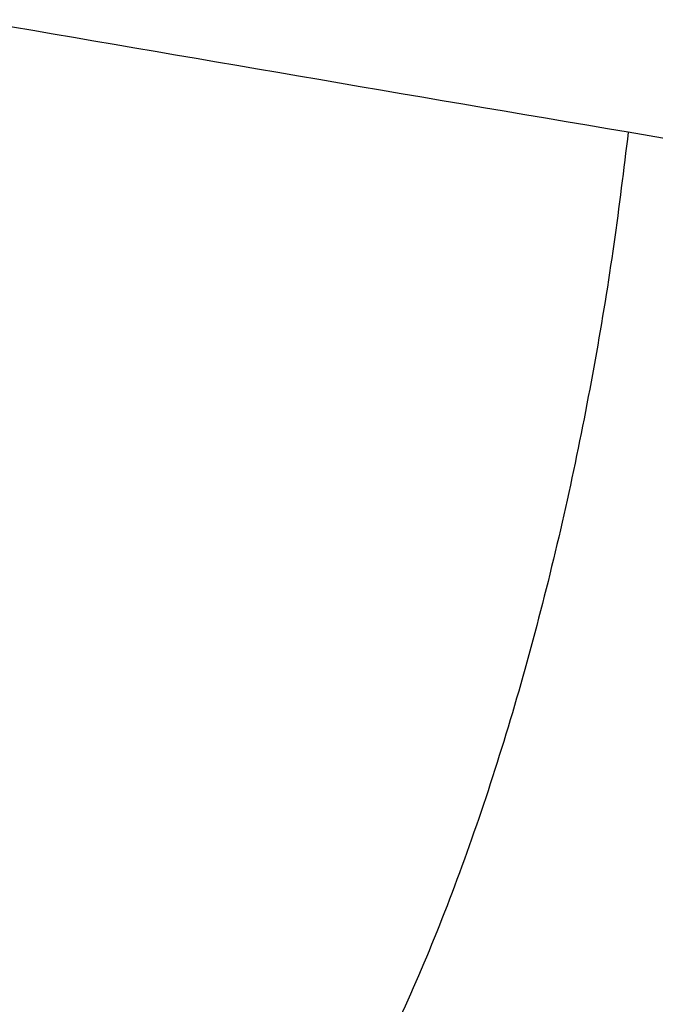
# Model space of a CAD drawing. Header units: millimetres. Extents: x -435 to 414, y -387 to 463.
# Tile 217 of 256: x -277.32 to -272, y -242.95 to -234.7. Entities that reach past the tile are written whole.
import ezdxf

# ---------------------------------------------------------------- set-up
doc = ezdxf.new("R2010")
doc.units = ezdxf.units.MM
doc.layers.add('mousse 2', color=7, linetype='Continuous', true_color=0x616161)

msp = doc.modelspace()

# ---------------------------------------------------------------- linework, layer by layer
at = {"layer": 'mousse 2'}
for points, degree in [([(-174.3288, -157.2534, 420), (-295.7795, -214.4396, 420), (-347.7898, -240.6579, 385.3581)], 2), ([(-161.144, -172.9367, 420), (-241.3099, -286.9719, 420), (-276.6582, -335.659, 384.8661)], 2), ([(-352.6888, -208.9172, 149.5814), (-347.1206, -208.2404, 85.4677), (-292.3591, -237.957, 40), (-229.3031, -226.512, 40)], 3)]:
    msp.add_open_spline(points, degree=degree, dxfattribs=at)
for points, weights in [([(-349.1887, -235.5262, 149.5413), (-339.7348, -233.9549, 40), (-231.2629, -215.927, 40)], [1, 0.737277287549, 1]), ([(-349.0453, -236.3728, 149.5413), (-339.6012, -234.7437, 40), (-231.2418, -216.0517, 40)], [1, 0.737277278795, 1]), ([(-348.8939, -237.2347, 149.5413), (-339.4601, -235.5468, 40), (-231.2192, -216.1803, 40)], [1, 0.73727732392, 1]), ([(-348.7403, -238.0782, 149.5413), (-339.3169, -236.333, 40), (-231.1958, -216.3088, 40)], [1, 0.737277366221, 1]), ([(-348.5795, -238.9318, 149.5413), (-339.167, -237.1285, 40), (-231.1714, -216.4384, 40)], [1, 0.737277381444, 1]), ([(-348.4122, -239.7905, 149.5413), (-339.0111, -237.9288, 40), (-231.1461, -216.568, 40)], [1, 0.737277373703, 1]), ([(-348.1318, -241.17, 149.5413), (-338.7499, -239.2141, 40), (-231.1045, -216.773, 40)], [1, 0.737277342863, 1]), ([(-347.84, -242.5359, 149.5413), (-338.478, -240.487, 40), (-231.0608, -216.9776, 40)], [1, 0.737277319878, 1]), ([(-275.139, -337.3794, 149.5413), (-270.7288, -328.8709, 40), (-220.1273, -231.2459, 40)], [1, 0.737277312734, 1]), ([(-272.2258, -235.6402, 47.7026), (-273.4592, -246.6017, 48.7726), (-277.1173, -246.0623, 38.3252)], [1, 0.669918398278, 1])]:
    msp.add_rational_spline(points, weights, degree=2, dxfattribs=at)
msp.add_open_spline([(-226.3446, -242.8116, 40), (-228.0638, -242.5663, 40), (-233.8045, -241.7382, 40.0983), (-243.4543, -240.2955, 40.8313), (-252.2408, -238.9205, 42.2619), (-257.9849, -237.9979, 43.5248), (-261.8136, -237.3767, 44.4562), (-266.5909, -236.5897, 45.7925), (-272.2236, -235.6435, 47.6529), (-279.6151, -234.3785, 50.4833), (-288.5982, -232.7986, 54.677), (-297.1449, -231.2435, 59.7309), (-303.6661, -230.0287, 64.2719), (-308.6536, -229.0853, 68.1274), (-313.7799, -228.1, 72.5577), (-318.9661, -227.086, 77.6233), (-323.802, -226.125, 82.9817), (-330.1233, -224.8502, 90.9127), (-335.6124, -223.7172, 99.4068), (-340.2513, -222.744, 108.4744), (-342.9878, -222.1646, 114.746), (-344.982, -221.7396, 120.1276), (-346.6475, -221.3831, 125.2809), (-347.7548, -221.1453, 129.2747), (-348.8588, -220.9079, 133.8781), (-349.7773, -220.7101, 138.3478), (-350.664, -220.5193, 143.9499), (-351.0875, -220.4285, 147.706), (-351.2576, -220.3922, 149.5814)], degree=3, knots=[3.087539, 3.087539, 3.087539, 3.087539, 8.637292, 21.638841, 34.434652, 37.584096, 40.816694, 47.292811, 53.784709, 60.212083, 73.19643, 86.23893, 92.742097, 99.258901, 106.914276, 114.95794, 123.02033, 130.559238, 148.16067, 156.017861, 163.785016, 170.449346, 174.684911, 181.381924, 183.894381, 190.028689, 196.151705, 202.222959, 202.222959, 202.222959, 202.222959], dxfattribs=at)

doc.saveas('drawing.dxf')
